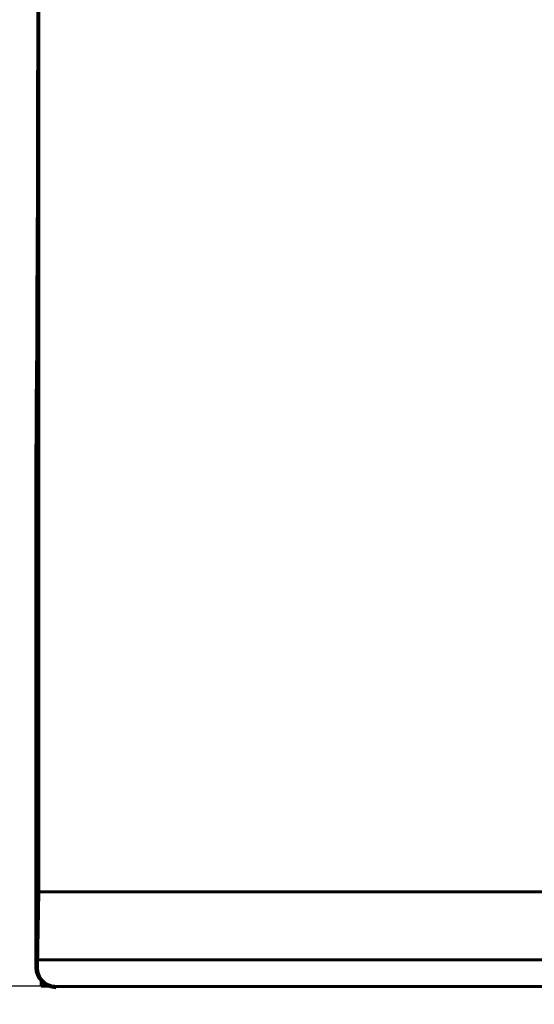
# Model space of a CAD drawing. Header units: millimetres. Extents: x 0 to 420, y 0 to 297.
# Tile 3 of 66: x 46 to 59, y 103 to 129. Entities that reach past the tile are written whole.
import ezdxf

# ---------------------------------------------------------------- set-up
doc = ezdxf.new("R2010")
doc.units = ezdxf.units.MM
doc.linetypes.add('K5LT_BASIC', pattern=[0])
doc.linetypes.add('K5LT_THIN', pattern=[0])
doc.layers.add('Системный слой', color=7, linetype='Continuous')
doc.styles.add('KDIMTEXTSTYLE', font='GOST_AU.SHX', dxfattribs={"width": 0.96, "oblique": 15, "height": 5})
doc.dimstyles.new('KDIMSTYLE (1.00)', dxfattribs={"dimtxt": 5, "dimasz": 1, "dimexe": 2, "dimexo": 0, "dimgap": 1, "dimtad": 1, "dimtxsty": 'KDIMTEXTSTYLE', "dimsah": 1, "dimcen": 0, "dimdle": 1, "dimadec": 0, "dimazin": 0, "dimtfac": 0.667, "dimtmove": 0, "dimatfit": 3, "dimfxl": 0, "dimtvp": 1, "dimtolj": 1, "dimtzin": 0, "dimarcsym": 0})

# ---------------------------------------------------------------- blocks, each defined once
blk = doc.blocks.new('KDIMARROW_01')
at = {"layer": 'Системный слой'}
blk.add_hatch(color=0, dxfattribs=at).paths.add_polyline_path([(-5, -0.658), (0, 0), (-5, 0.658), (-4.5, 0)])
at = {"layer": 'Системный слой', "color": 0, "linetype": 'K5LT_THIN', "lineweight": 18}
for p, q in [((-4.5, 0), (-5, 0.658)), ((-5, 0.658), (0, 0)), ((0, 0), (-5, -0.658)), ((-5, -0.658), (-4.5, 0)), ((0, 0), (-1, 0))]:
    blk.add_line(p, q, dxfattribs=at)

msp = doc.modelspace()

# ---------------------------------------------------------------- linework, layer by layer
at = {"layer": 'Системный слой', "linetype": 'K5LT_BASIC', "lineweight": 60}
for p, q in [((46.329, 153.595), (46.329, 106.095)), ((46.253, 117.609), (46.253, 104.095)), ((46.295, 104.095), (46.329, 106.095)), ((46.329, 106.095), (66.695, 106.095)), ((46.253, 104.295), (78.046, 104.295)), ((46.253, 104.095), (46.295, 104.095)), ((46.395, 103.73), (46.395, 103.595)), ((46.586, 103.595), (46.395, 103.595)), ((77.984, 103.586), (46.795, 103.586)), ((46.795, 103.586), (46.795, 103.553))]:
    msp.add_line(p, q, dxfattribs=at)
msp.add_arc((46.795, 104.095), 0.542, 180, 270, dxfattribs=at)
for centre, major_axis, ratio, start_param, end_param in [((45.822, 129.845), (0, 27.538), 0.017463, 4.251936, 5.172842), ((46.795, 104.087), (0, 0.5), 0.999848, 1.55334, 3.141593)]:
    msp.add_ellipse(centre, major_axis=major_axis, ratio=ratio, start_param=start_param, end_param=end_param, dxfattribs=at)

# ---------------------------------------------------------------- dimensions: what is measured, and where the dimension line sits
at = {"layer": 'Системный слой'}
msp.add_linear_dim(base=(35.82, 156.137), p1=(46.395, 103.595), p2=(46.253, 156.137), angle=90, location=(35.82, 129.866), dimstyle='KDIMSTYLE (1.00)', override={"dimexo": 0, "dimpost": '\\H5.0;\\W0.965;\\Q15;<>', "dimblk1": 'KDIMARROW_01', "dimblk2": 'KDIMARROW_01', "dimse1": 0, "dimse2": 0, "dimtolj": 1}, dxfattribs=at).render()

doc.saveas('drawing.dxf')
